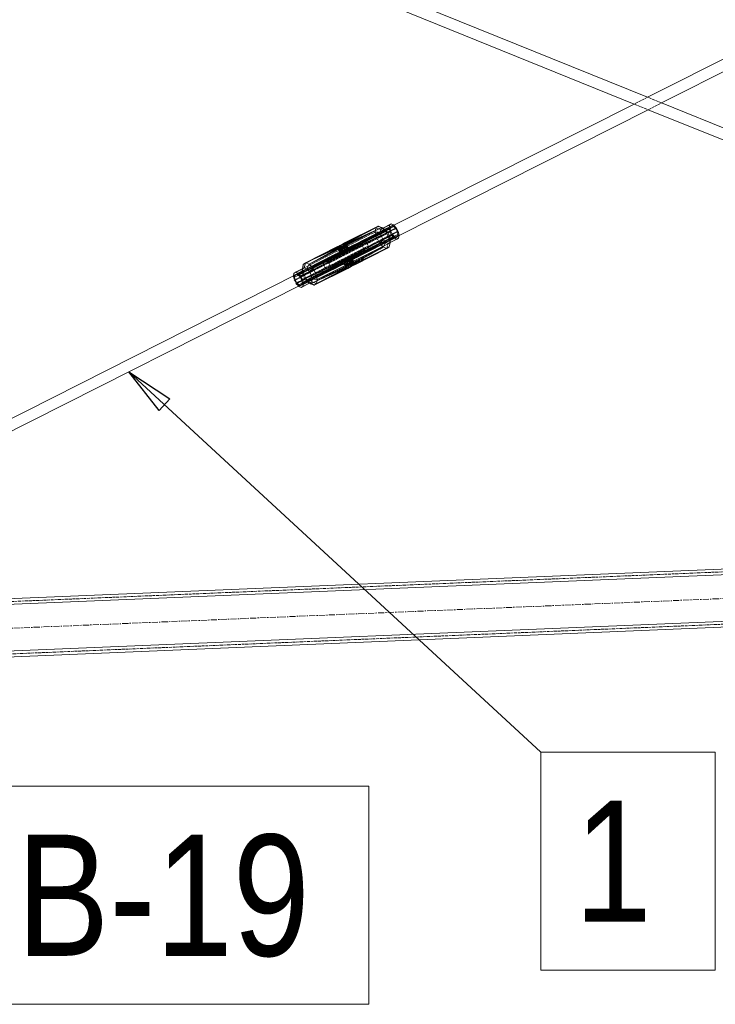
# Model space of a CAD drawing. Header units: millimetres. Extents: x -15129 to 9171, y -18789 to 5877.
# Tile 105 of 256: x -11436 to -10718, y -6762 to -5747. Entities that reach past the tile are written whole.
import ezdxf

# ---------------------------------------------------------------- set-up
doc = ezdxf.new("R2010")
doc.units = ezdxf.units.MM
doc.linetypes.add('ACAD_ISO02W100', pattern=[15, 12, -3])
doc.linetypes.add('CENTER', pattern=[50.8, 31.75, -6.35, 6.35, -6.35])
doc.layers.add('AS_Belki', color=145, linetype='Continuous')
doc.layers.add('AS_Czesci specjalne', color=31, linetype='Continuous')
doc.styles.add('Arial Narrow', font='ARIALN.TTF', dxfattribs={"height": 5})

msp = doc.modelspace()

# ---------------------------------------------------------------- linework, layer by layer
at = {"color": 0, "linetype": 'ByBlock', "lineweight": -2}
for p, q in [((-11292.4, -6150), (-11323.5, -6110)), ((-11323.5, -6110), (-11281.1, -6137.7)), ((-11292.4, -6150), (-11281.1, -6137.7))]:
    msp.add_line(p, q, dxfattribs=at)
at = {"color": 7, "lineweight": 13}
msp.add_line((-11323.5, -6110), (-10898.4, -6502.2), dxfattribs=at)
at = {"color": 5, "linetype": 'CENTER', "lineweight": 13, "ltscale": 0.2}
msp.add_line((-13035.8, -6440.8, 76020), (-9658.1, -6299.9, 38010), dxfattribs=at)
at = {"color": 7, "lineweight": 13}
for points in [[(-10898.4, -6727.2), (-10718.7, -6727.2), (-10718.7, -6502.2), (-10898.4, -6502.2), (-10898.4, -6727.2)], [(-11478.6, -6762.3), (-11076.1, -6762.3), (-11076.1, -6537.3), (-11478.6, -6537.3), (-11478.6, -6762.3)]]:
    msp.add_lwpolyline(points, dxfattribs=at)
at = {"layer": 'AS_Belki', "color": 145, "linetype": 'Continuous', "lineweight": 13, "ltscale": 0.25}
for p, q in [((-9985.5, -5421.5), (-10788.3, -5826.7)), ((-10773.9, -5832.6), (-9981.2, -5432.5)), ((-10788.3, -5826.7), (-11055.2, -5718.9)), ((-11059.6, -5729.8), (-10802.3, -5833.8)), ((-10802.3, -5833.8), (-11050, -5958.8)), ((-9950.7, -6165.2), (-10773.9, -5832.6)), ((-11044.7, -5969.3), (-10787.8, -5839.6)), ((-10787.8, -5839.6), (-9954, -6176.5)), ((-11150.3, -6009.4), (-11594, -6233.3)), ((-11589.7, -6244.3), (-11144.9, -6019.8)), ((-11816.5, -6359.4), (-9760.5, -6273.6)), ((-11822.2, -6365.6), (-9754.2, -6279.4)), ((-11820.2, -6413.6), (-9752.2, -6327.3)), ((-11814, -6419.3), (-9758, -6333.6))]:
    msp.add_line(p, q, dxfattribs=at)
at = {"layer": 'AS_Belki', "color": 84, "linetype": 'ACAD_ISO02W100', "lineweight": 13, "ltscale": 0.25}
for p, q in [((-10788.3, -5826.7), (-10802.3, -5833.8)), ((-10773.9, -5832.6), (-10788.3, -5826.7)), ((-10802.3, -5833.8), (-10787.8, -5839.6)), ((-10787.8, -5839.6), (-10773.9, -5832.6)), ((-11050, -5958.8), (-11081.6, -5974.7)), ((-11053.8, -5973.9), (-11044.7, -5969.3)), ((-11077.4, -5985.8), (-11053.8, -5973.9)), ((-11053.8, -5973.9), (-11053.8, -5973.9)), ((-11121.1, -5994.7), (-11150.3, -6009.4)), ((-11144.9, -6019.8), (-11116.9, -6005.7)), ((-11816.3, -6362.4), (-9760.4, -6276.6)), ((-11814.1, -6416.3), (-9758.1, -6330.6))]:
    msp.add_line(p, q, dxfattribs=at)
at = {"layer": 'AS_Belki', "color": 84, "linetype": 'ACAD_ISO02W100', "lineweight": 13, "ltscale": 0.25, "extrusion": (-0.789622, -0.398516, 0.466564)}
for centre in [(346.8, -5872, 11131.8), (346.8, -5892.6, 11171)]:
    msp.add_circle(centre, 6, dxfattribs=at)
at = {"layer": 'AS_Czesci specjalne', "color": 84, "linetype": 'ACAD_ISO02W100', "lineweight": 13, "ltscale": 0.25}
for p, q in [((-11102.5, -5977.9), (-11066.2, -5959.8)), ((-11097.6, -5982.3), (-11052.2, -5959.3)), ((-11053.5, -5960.2), (-11097.1, -5981.9)), ((-11097, -5985.1), (-11050.3, -5960.1)), ((-11097, -5982.3), (-11053.5, -5960.2)), ((-11096.8, -5982.7), (-11052.2, -5959.3)), ((-11050.3, -5960.1), (-11096.8, -5982.7)), ((-11096.6, -5983.8), (-11050.3, -5960.1)), ((-11073.6, -5970.7), (-11053.5, -5960.2)), ((-11068.7, -5961.5), (-11066.2, -5959.8)), ((-11062, -5962.1), (-11066.2, -5959.8)), ((-11063.7, -5963.2), (-11054.6, -5958.6)), ((-11052.2, -5959.3), (-11059.5, -5963)), ((-11054.6, -5958.6), (-11055.1, -5961.6)), ((-11052.9, -5957.5), (-11054.6, -5958.6)), ((-11053.9, -5962.4), (-11053.6, -5960.6)), ((-11053.6, -5960.6), (-11053.5, -5960.2)), ((-11053.5, -5960.2), (-11052.2, -5959.3)), ((-11052.2, -5959.3), (-11050.3, -5960.1)), ((-11050.3, -5960.1), (-11048.2, -5962.2)), ((-11152.6, -6012.3), (-11053.9, -5962.4)), ((-11146.9, -6012), (-11048.2, -5962.2)), ((-11146.6, -6012.6), (-11053.1, -5965.4)), ((-11145.3, -6015), (-11046.6, -5965.2)), ((-11051.6, -5968.4), (-11145.2, -6015.7)), ((-11045.9, -5968.2), (-11144.6, -6018)), ((-11144.4, -6003.6), (-11069.4, -5965.8)), ((-11143.7, -5999.3), (-11068.7, -5961.5)), ((-11068.7, -5961.5), (-11105.8, -5979.8)), ((-11068.7, -5961.5), (-11104.2, -5978.9)), ((-11103.2, -5986.5), (-11053.9, -5962.4)), ((-11068.7, -5961.5), (-11102.5, -5977.9)), ((-11102.4, -5986), (-11053.9, -5962.4)), ((-11053.9, -5962.4), (-11101.6, -5985.3)), ((-11100.3, -5994.1), (-11051.6, -5968.4)), ((-11099.4, -5993.8), (-11051.6, -5968.4)), ((-11098.4, -5993.7), (-11051.6, -5968.4)), ((-11049.5, -5970.5), (-11098.4, -5993.7)), ((-11098.2, -5986.3), (-11048.2, -5962.2)), ((-11097.5, -5985.8), (-11048.2, -5962.2)), ((-11059.5, -5963), (-11097.1, -5981.9)), ((-11048.2, -5962.2), (-11097, -5985.1)), ((-11096.3, -5993.9), (-11049.5, -5970.5)), ((-11045.9, -5968.2), (-11095.3, -5993.9)), ((-11094.5, -5993.6), (-11045.9, -5968.2)), ((-11094.4, -5994.1), (-11049.5, -5970.5)), ((-11093.8, -5993.5), (-11045.9, -5968.2)), ((-11046.3, -5970.4), (-11093.8, -5993.5)), ((-11046.3, -5970.4), (-11092.8, -5993.7)), ((-11092.4, -5994), (-11046.3, -5970.4)), ((-11081.9, -5975), (-11073.6, -5970.7)), ((-11069.4, -5965.8), (-11068.7, -5961.5)), ((-11068, -5971.5), (-11069.4, -5965.8)), ((-11069.4, -5965.8), (-11064.2, -5966.1)), ((-11063.7, -5963.2), (-11068.7, -5961.5)), ((-11068, -5971.5), (-11063.2, -5970.1)), ((-11064.2, -5966.1), (-11055.1, -5961.6)), ((-11063.7, -5963.2), (-11064.2, -5966.1)), ((-11063.2, -5970.1), (-11064.2, -5966.1)), ((-11062, -5962.1), (-11063.7, -5963.2)), ((-11063.2, -5970.1), (-11054.1, -5965.5)), ((-11061.1, -5973.9), (-11063.2, -5970.1)), ((-11061.5, -5961.8), (-11062, -5962.1)), ((-11062, -5962.1), (-11059.5, -5963.1)), ((-11061.1, -5973.9), (-11052.1, -5969.4)), ((-11059.5, -5963), (-11059.5, -5963)), ((-11055.1, -5961.6), (-11054.1, -5965.5)), ((-11054.1, -5965.5), (-11052.1, -5969.4)), ((-11053.1, -5965.4), (-11053.9, -5962.4)), ((-11051.6, -5968.4), (-11053.1, -5965.4)), ((-11052.1, -5969.4), (-11049.4, -5972.1)), ((-11049.5, -5970.5), (-11051.6, -5968.4)), ((-11048.2, -5971), (-11049.5, -5970.5)), ((-11048.2, -5962.2), (-11046.6, -5965.2)), ((-11047.6, -5971.3), (-11048.2, -5971)), ((-11046.3, -5970.4), (-11047.6, -5971.3)), ((-11046.6, -5965.2), (-11045.9, -5968.2)), ((-11045.9, -5968.2), (-11046.3, -5970.4)), ((-11143.7, -5999.3), (-11105.8, -5979.8)), ((-11107.2, -5980.4), (-11143.7, -5999.3)), ((-11108.1, -5980.7), (-11143.7, -5999.3)), ((-11143, -6009.4), (-11068, -5971.5)), ((-11141.2, -5997.7), (-11108.1, -5980.7)), ((-11140, -6015.1), (-11064.9, -5977.2)), ((-11108.2, -5980.8), (-11106.1, -5986.4)), ((-11105.5, -5986.2), (-11108.2, -5980.8)), ((-11108, -5980.8), (-11106.1, -5986.4)), ((-11105.7, -5986.7), (-11108, -5980.8)), ((-11105.5, -5986.2), (-11107.6, -5980.7)), ((-11107.1, -5980.7), (-11105.7, -5986.7)), ((-11104.7, -5986.9), (-11107.1, -5980.7)), ((-11107, -5980.7), (-11104, -5986.8)), ((-11106.3, -5980.7), (-11105.5, -5986.2)), ((-11104.1, -5986.3), (-11106.3, -5980.7)), ((-11104, -5986.8), (-11105.6, -5980.6)), ((-11103.2, -5986.5), (-11105.5, -5980.6)), ((-11105.4, -5980.6), (-11102.4, -5986)), ((-11104.1, -5986.3), (-11104.5, -5980.6)), ((-11102.1, -5986.6), (-11104.5, -5980.6)), ((-11103.8, -5980.4), (-11102.4, -5986)), ((-11101.6, -5985.3), (-11103.6, -5980.4)), ((-11100.2, -5983.9), (-11103, -5980.3)), ((-11102.6, -5980.2), (-11102.1, -5986.6)), ((-11100.1, -5986.7), (-11102.6, -5980.2)), ((-11099.1, -5986.6), (-11102.6, -5980.2)), ((-11101.7, -5979.9), (-11100.2, -5983.9)), ((-11101.6, -5985.3), (-11081.9, -5975)), ((-11098.8, -5982.7), (-11101.1, -5979.7)), ((-11100.8, -5979.6), (-11099.1, -5986.6)), ((-11100.8, -5979.6), (-11098.2, -5986.3)), ((-11097.5, -5985.8), (-11100.8, -5979.6)), ((-11100.2, -5979.2), (-11098.8, -5982.7)), ((-11097.6, -5982.3), (-11099.8, -5978.9)), ((-11099.5, -5978.7), (-11097.5, -5985.8)), ((-11099.5, -5978.7), (-11097, -5985.1)), ((-11096.6, -5983.8), (-11099.5, -5978.7)), ((-11097.6, -5982.3), (-11099.2, -5978.2)), ((-11099, -5977), (-11097.6, -5982.3)), ((-11096.8, -5982.7), (-11099, -5977)), ((-11098.9, -5977.7), (-11096.6, -5983.8)), ((-11096.8, -5982.7), (-11098.9, -5977.7)), ((-11053.9, -5974.3), (-11094.4, -5994.1)), ((-11093, -5994.2), (-11053.9, -5974.5)), ((-11092.4, -5994), (-11053.9, -5974.5)), ((-11064.9, -5977.2), (-11068, -5971.5)), ((-11064.9, -5977.2), (-11061.1, -5973.9)), ((-11061, -5981.3), (-11064.9, -5977.2)), ((-11058.5, -5976.7), (-11061.1, -5973.9)), ((-11061, -5981.3), (-11058.5, -5976.7)), ((-11058.5, -5976.7), (-11049.4, -5972.1)), ((-11056, -5977.7), (-11058.5, -5976.7)), ((-11057.3, -5982.7), (-11056, -5977.7)), ((-11054.2, -5976.6), (-11056, -5977.7)), ((-11056, -5977.7), (-11054.1, -5976.7)), ((-11054.8, -5981.1), (-11054.2, -5976.6)), ((-11053.8, -5973.6), (-11054.2, -5976.6)), ((-11054.1, -5976.5), (-11054.2, -5976.6)), ((-11053.9, -5974.4), (-11047.6, -5971.3)), ((-11053.9, -5974.5), (-11047.6, -5971.3)), ((-11053.8, -5974.3), (-11053.9, -5974.3)), ((-11053.9, -5974.5), (-11053.9, -5974.4)), ((-11053.9, -5974.5), (-11053.9, -5974.5)), ((-11047.6, -5971.3), (-11053.8, -5974.3)), ((-11049.4, -5972.1), (-11046.9, -5973.1)), ((-11152.6, -6012.3), (-11103.2, -5986.5)), ((-11150.9, -6009.2), (-11105.5, -5986.2)), ((-11150.9, -6009.2), (-11104.1, -5986.3)), ((-11106.1, -5986.4), (-11150.9, -6009.2)), ((-11106.1, -5986.4), (-11150.7, -6009.2)), ((-11105.7, -5986.7), (-11150.7, -6009.2)), ((-11150.6, -6009.3), (-11104.7, -5986.9)), ((-11104.1, -5986.3), (-11149, -6009.9)), ((-11149, -6009.9), (-11102.1, -5986.6)), ((-11149, -6009.9), (-11100.1, -5986.7)), ((-11148.7, -6010.2), (-11104, -5986.8)), ((-11104.7, -5986.9), (-11148.7, -6010.2)), ((-11146.9, -6012), (-11098.2, -5986.3)), ((-11099.1, -5986.6), (-11146.9, -6012)), ((-11100.1, -5986.7), (-11146.9, -6012)), ((-11061, -5981.3), (-11136, -6019.2)), ((-11106.1, -5986.4), (-11105.5, -5986.2)), ((-11106.1, -5986.4), (-11105.7, -5986.7)), ((-11105.7, -5986.7), (-11104.7, -5986.9)), ((-11105.5, -5986.2), (-11104.1, -5986.3)), ((-11104.7, -5986.9), (-11104, -5986.8)), ((-11104.1, -5986.3), (-11102.1, -5986.6)), ((-11104, -5986.8), (-11103.2, -5986.5)), ((-11103.2, -5986.5), (-11102.4, -5986)), ((-11102.4, -5986), (-11101.6, -5985.3)), ((-11102.1, -5986.6), (-11100.1, -5986.7)), ((-11100.2, -5983.9), (-11101.6, -5985.3)), ((-11100.2, -5983.9), (-11097.3, -5982.4)), ((-11098.8, -5982.7), (-11100.2, -5983.9)), ((-11100.1, -5986.7), (-11099.1, -5986.6)), ((-11099.1, -5986.6), (-11098.2, -5986.3)), ((-11097.1, -5981.9), (-11098.8, -5982.7)), ((-11097.1, -5981.9), (-11098.8, -5982.7)), ((-11098.8, -5982.7), (-11097.6, -5982.3)), ((-11098.2, -5986.3), (-11097.5, -5985.8)), ((-11097.7, -6000.8), (-11061, -5981.3)), ((-11097.6, -5982.3), (-11096.8, -5982.7)), ((-11097, -5985.1), (-11097.5, -5985.8)), ((-11097.3, -5982.4), (-11097, -5982.3)), ((-11097, -5985.1), (-11096.6, -5983.8)), ((-11096.8, -5982.7), (-11096.6, -5983.8)), ((-11095.9, -6000.2), (-11061, -5981.3)), ((-11094, -5999.9), (-11061, -5981.3)), ((-11057.3, -5982.7), (-11094, -5999.9)), ((-11057.3, -5982.7), (-11092.2, -5999.7)), ((-11090.9, -5999.7), (-11057.3, -5982.7)), ((-11057.3, -5982.7), (-11061, -5981.3)), ((-11100.3, -5994.1), (-11150.3, -6018.2)), ((-11101, -5994.6), (-11150.3, -6018.2)), ((-11101.5, -5995.3), (-11150.3, -6018.2)), ((-11101.5, -5995.3), (-11148.2, -6020.4)), ((-11148.2, -6020.4), (-11101.7, -5997.8)), ((-11146.3, -6021.1), (-11099.7, -5997.7)), ((-11146.3, -6021.1), (-11101.7, -5997.8)), ((-11146.3, -6021.1), (-11100.9, -5998.2)), ((-11145, -6020.2), (-11096.8, -5995.1)), ((-11098.3, -5996.5), (-11145, -6020.2)), ((-11099.7, -5997.7), (-11145, -6020.2)), ((-11095.3, -5993.9), (-11144.6, -6018)), ((-11096.1, -5994.4), (-11144.6, -6018)), ((-11096.8, -5995.1), (-11144.6, -6018)), ((-11097.7, -6000.8), (-11136, -6019.2)), ((-11115.4, -6003.6), (-11101.9, -5996.7)), ((-11101.9, -5996.7), (-11101.5, -5995.3)), ((-11101.7, -5997.8), (-11101.9, -5996.7)), ((-11101.4, -5997.9), (-11101.9, -5996.7)), ((-11101.9, -5996.7), (-11101.1, -5998.1)), ((-11101.7, -5997.8), (-11101.4, -5998.5)), ((-11101.7, -5997.8), (-11101.3, -5998.5)), ((-11100.9, -5998.2), (-11101.7, -5997.8)), ((-11101, -5994.6), (-11101.5, -5995.3)), ((-11100.4, -5998), (-11101.5, -5995.3)), ((-11101.2, -5998.4), (-11101.4, -5997.9)), ((-11101.4, -5998.5), (-11099.5, -6003.4)), ((-11101.3, -5998.5), (-11099.6, -6002.7)), ((-11099.6, -6002.7), (-11101.2, -5998.4)), ((-11101.1, -5998.1), (-11100.9, -5998.3)), ((-11100.3, -5994.1), (-11101, -5994.6)), ((-11100.1, -5997.8), (-11101, -5994.6)), ((-11097.7, -6000.8), (-11101, -5994.6)), ((-11099.7, -5997.7), (-11100.9, -5998.2)), ((-11099.5, -6003.4), (-11100.9, -5998.2)), ((-11098.8, -6003.7), (-11100.9, -5998.2)), ((-11100.9, -5998.2), (-11097.5, -6003.3)), ((-11100.9, -5998.3), (-11099, -6001.7)), ((-11099, -6001.7), (-11100.4, -5998)), ((-11100.4, -5998), (-11100.4, -5998)), ((-11099.4, -5993.8), (-11100.3, -5994.1)), ((-11097.7, -6000.8), (-11100.3, -5994.1)), ((-11100, -5997.9), (-11100.1, -5997.8)), ((-11099, -6001.7), (-11100, -5997.9)), ((-11099.7, -5997.7), (-11098.3, -5996.5)), ((-11097.5, -6003.3), (-11099.7, -5997.7)), ((-11096, -6002.5), (-11099.7, -5997.7)), ((-11098.4, -5993.7), (-11099.4, -5993.8)), ((-11097.7, -6000.8), (-11099.4, -5993.8)), ((-11095.9, -6000.2), (-11099.4, -5993.8)), ((-11099, -6001.7), (-11097.7, -6000.8)), ((-11095.9, -6000.2), (-11098.4, -5993.7)), ((-11096.3, -5993.9), (-11098.4, -5993.7)), ((-11098.3, -5996.5), (-11096.8, -5995.1)), ((-11096, -6002.5), (-11098.3, -5996.5)), ((-11098.3, -5996.5), (-11094.3, -6001.5)), ((-11097.7, -6000.8), (-11095.9, -6000.2)), ((-11096.8, -5995.1), (-11096.1, -5994.4)), ((-11094.3, -6001.5), (-11096.8, -5995.1)), ((-11095.9, -6000.2), (-11096.3, -5993.9)), ((-11096.3, -5993.9), (-11094, -5999.9)), ((-11094.4, -5994.1), (-11096.3, -5993.9)), ((-11096.1, -5994.4), (-11095.3, -5993.9)), ((-11094.3, -6001.5), (-11096.1, -5994.4)), ((-11096.1, -5994.4), (-11092.7, -6000.6)), ((-11095.9, -6000.2), (-11094, -5999.9)), ((-11095.3, -5993.9), (-11094.5, -5993.6)), ((-11095.3, -5993.9), (-11092.7, -6000.6)), ((-11094.5, -5993.6), (-11093.8, -5993.5)), ((-11092.7, -6000.6), (-11094.5, -5993.6)), ((-11094.5, -5993.6), (-11091.3, -6000)), ((-11094, -5999.9), (-11094.4, -5994.1)), ((-11094.4, -5994.1), (-11092.2, -5999.7)), ((-11093, -5994.2), (-11094.4, -5994.1)), ((-11094, -5999.9), (-11092.2, -5999.7)), ((-11091.3, -6000), (-11093.8, -5993.5)), ((-11093.8, -5993.5), (-11092.8, -5993.7)), ((-11093, -5994.2), (-11092.4, -5994)), ((-11092.2, -5999.7), (-11093, -5994.2)), ((-11090.9, -5999.7), (-11093, -5994.2)), ((-11093, -5994.2), (-11090.3, -5999.7)), ((-11091.3, -6000), (-11092.8, -5993.7)), ((-11092.8, -5993.7), (-11090.4, -5999.7)), ((-11092.8, -5993.7), (-11092.4, -5994)), ((-11090.4, -5999.7), (-11092.4, -5994)), ((-11090.3, -5999.7), (-11092.4, -5994)), ((-11092.2, -5999.7), (-11090.9, -5999.7)), ((-11090.9, -5999.7), (-11090.3, -5999.7)), ((-11144.7, -6006.8), (-11153.8, -6011.4)), ((-11153.8, -6011.1), (-11153.8, -6011.4)), ((-11153.8, -6011.4), (-11152.8, -6015.3)), ((-11144.2, -6003.9), (-11153.3, -6008.5)), ((-11152.8, -6015.3), (-11143.8, -6010.7)), ((-11152.6, -6012.3), (-11148.7, -6010.2)), ((-11148.7, -6010.2), (-11152.6, -6012.3)), ((-11152.3, -6010.4), (-11152.6, -6012.3)), ((-11144.7, -6018.6), (-11115.4, -6003.6)), ((-11144.6, -6006), (-11144.7, -6006.6)), ((-11144.7, -6006.8), (-11144.6, -6006.6)), ((-11144.7, -6006.6), (-11144.7, -6006.8)), ((-11144.7, -6006.8), (-11143.8, -6010.7)), ((-11144.4, -6003.7), (-11144.6, -6006)), ((-11144.6, -6005.9), (-11144.2, -6003.9)), ((-11144.6, -6006.6), (-11144.6, -6005.9)), ((-11143, -6009.4), (-11144.4, -6003.6)), ((-11144.2, -6003.9), (-11142.5, -6002.8)), ((-11144.2, -6003.9), (-11144.2, -6003.6)), ((-11143.8, -6010.7), (-11143, -6009.4)), ((-11141.7, -6014.6), (-11143.8, -6010.7)), ((-11140, -6015.1), (-11143, -6009.4)), ((-11099, -6001.7), (-11136, -6019.2)), ((-11136, -6019.2), (-11099.6, -6002.7)), ((-11099.6, -6002.7), (-11132.3, -6020.6)), ((-11132.3, -6020.6), (-11099.5, -6003.4)), ((-11132.3, -6020.6), (-11098.8, -6003.7)), ((-11099.6, -6002.7), (-11099, -6001.7)), ((-11099.5, -6003.4), (-11099.6, -6002.7)), ((-11099.5, -6003.4), (-11098.8, -6003.7)), ((-11098.8, -6003.7), (-11097.5, -6003.3)), ((-11152.8, -6015.3), (-11150.8, -6019.2)), ((-11151.8, -6015.3), (-11152.6, -6012.3)), ((-11151.8, -6015.3), (-11146.6, -6012.6)), ((-11150.3, -6018.2), (-11151.8, -6015.3)), ((-11150.8, -6019.2), (-11141.7, -6014.6)), ((-11150.8, -6019.2), (-11148.4, -6021.6)), ((-11145.2, -6015.7), (-11150.3, -6018.2)), ((-11148.2, -6020.4), (-11150.3, -6018.2)), ((-11148.2, -6020.4), (-11144.7, -6018.6)), ((-11146.9, -6020.8), (-11148.2, -6020.4)), ((-11148.1, -6022), (-11139, -6017.4)), ((-11139, -6017.4), (-11141.7, -6014.6)), ((-11141.7, -6014.6), (-11140, -6015.1)), ((-11136, -6019.2), (-11140, -6015.1)), ((-11139, -6017.4), (-11139, -6017.4)), ((-11139, -6017.4), (-11137, -6018.6)), ((-11138.9, -6017.4), (-11139, -6017.4)), ((-11136.5, -6018.3), (-11138.9, -6017.4))]:
    msp.add_line(p, q, dxfattribs=at)
at = {"layer": 'AS_Czesci specjalne', "color": 145, "linetype": 'Continuous', "lineweight": 13, "ltscale": 0.25}
for p, q in [((-11066.2, -5959.8), (-11100.9, -5977.1)), ((-11099.7, -5976.8), (-11066.2, -5959.8)), ((-11099, -5977), (-11066.2, -5959.8)), ((-11098.9, -5977.7), (-11066.2, -5959.8)), ((-11062.4, -5961.2), (-11066.2, -5959.8)), ((-11052.9, -5957.5), (-11061.5, -5961.8)), ((-11059.5, -5963.1), (-11050.4, -5958.5)), ((-11050.4, -5958.5), (-11052.9, -5957.5)), ((-11047.7, -5961.3), (-11050.4, -5958.5)), ((-11137.5, -5999.1), (-11062.4, -5961.2)), ((-11133.5, -6003.2), (-11058.5, -5965.3)), ((-11130.5, -6008.9), (-11055.5, -5971)), ((-11100.8, -5979.6), (-11062.4, -5961.2)), ((-11099.5, -5978.7), (-11062.4, -5961.2)), ((-11062.4, -5961.2), (-11098.9, -5977.7)), ((-11058.5, -5965.3), (-11062.4, -5961.2)), ((-11059.5, -5963.1), (-11062.4, -5961.2)), ((-11059.5, -5963.1), (-11056.8, -5965.8)), ((-11055.5, -5971), (-11058.5, -5965.3)), ((-11058.5, -5965.3), (-11056.8, -5965.8)), ((-11056.8, -5965.8), (-11047.7, -5961.3)), ((-11056.8, -5965.8), (-11054.7, -5969.7)), ((-11055.5, -5971), (-11054.7, -5969.7)), ((-11054.1, -5976.8), (-11055.5, -5971)), ((-11054.7, -5969.7), (-11045.6, -5965.1)), ((-11054.7, -5969.7), (-11053.8, -5973.6)), ((-11053.8, -5973.6), (-11044.7, -5969.1)), ((-11045.6, -5965.1), (-11047.7, -5961.3)), ((-11044.7, -5969.1), (-11045.6, -5965.1)), ((-11045.2, -5972), (-11044.7, -5969.1)), ((-11141.2, -5997.7), (-11104.5, -5980.6)), ((-11141.2, -5997.7), (-11106.3, -5980.7)), ((-11141.2, -5997.7), (-11107.6, -5980.7)), ((-11108.2, -5980.8), (-11141.2, -5997.7)), ((-11137.5, -5999.1), (-11100.8, -5979.6)), ((-11137.5, -5999.1), (-11102.6, -5980.2)), ((-11137.5, -5999.1), (-11104.5, -5980.6)), ((-11054.8, -5981.1), (-11129.8, -6018.9)), ((-11129.1, -6014.6), (-11054.1, -5976.8)), ((-11107.6, -5980.7), (-11108.2, -5980.8)), ((-11108.1, -5980.7), (-11108.2, -5980.8)), ((-11107.2, -5980.4), (-11108.1, -5980.7)), ((-11108.1, -5980.7), (-11108, -5980.8)), ((-11108, -5980.8), (-11108.1, -5980.7)), ((-11106.3, -5980.7), (-11107.6, -5980.7)), ((-11105.8, -5979.8), (-11107.2, -5980.4)), ((-11107.2, -5980.4), (-11107.1, -5980.7)), ((-11107.1, -5980.7), (-11107.2, -5980.4)), ((-11107.2, -5980.4), (-11107, -5980.7)), ((-11104.5, -5980.6), (-11106.3, -5980.7)), ((-11104.2, -5978.9), (-11105.8, -5979.8)), ((-11105.6, -5980.6), (-11105.8, -5979.8)), ((-11105.8, -5979.8), (-11105.5, -5980.6)), ((-11105.8, -5979.8), (-11105.4, -5980.6)), ((-11102.6, -5980.2), (-11104.5, -5980.6)), ((-11102.5, -5977.9), (-11104.2, -5978.9)), ((-11104.2, -5978.9), (-11103.8, -5980.4)), ((-11103.6, -5980.4), (-11104.2, -5978.9)), ((-11103, -5980.3), (-11104.2, -5978.9)), ((-11100.8, -5979.6), (-11102.6, -5980.2)), ((-11100.9, -5977.1), (-11102.5, -5977.9)), ((-11102.5, -5977.9), (-11101.7, -5979.9)), ((-11101.1, -5979.7), (-11102.5, -5977.9)), ((-11099.7, -5976.8), (-11100.9, -5977.1)), ((-11100.9, -5977.1), (-11100.2, -5979.2)), ((-11099.8, -5978.9), (-11100.9, -5977.1)), ((-11099.5, -5978.7), (-11100.8, -5979.6)), ((-11099.2, -5978.2), (-11099.7, -5976.8)), ((-11099, -5977), (-11099.7, -5976.8)), ((-11098.9, -5977.7), (-11099.5, -5978.7)), ((-11099, -5977), (-11098.9, -5977.7)), ((-11054.8, -5981.1), (-11092.7, -6000.6)), ((-11091.3, -6000), (-11054.8, -5981.1)), ((-11090.4, -5999.7), (-11054.8, -5981.1)), ((-11057.3, -5982.7), (-11054.8, -5981.1)), ((-11054.8, -5981.1), (-11054.1, -5976.8)), ((-11045.2, -5972), (-11054.1, -5976.5)), ((-11054.1, -5976.7), (-11046.9, -5973.1)), ((-11054.1, -5976.8), (-11053.8, -5973.6)), ((-11046.9, -5973.1), (-11045.2, -5972)), ((-11057.3, -5982.7), (-11090.4, -5999.7)), ((-11090.3, -5999.7), (-11057.3, -5982.7)), ((-11143.7, -5999.3), (-11144.4, -6003.6)), ((-11144.2, -6003.6), (-11143.7, -5999.3)), ((-11141.2, -5997.7), (-11143.7, -5999.3)), ((-11142.5, -6002.8), (-11141.2, -5997.7)), ((-11141.2, -5997.7), (-11137.5, -5999.1)), ((-11140, -6003.7), (-11137.5, -5999.1)), ((-11133.5, -6003.2), (-11137.5, -5999.1)), ((-11092.7, -6000.6), (-11129.8, -6018.9)), ((-11094.3, -6001.5), (-11129.8, -6018.9)), ((-11096, -6002.5), (-11094.3, -6001.5)), ((-11094.3, -6001.5), (-11092.7, -6000.6)), ((-11092.7, -6000.6), (-11091.3, -6000)), ((-11091.3, -6000), (-11090.4, -5999.7)), ((-11090.4, -5999.7), (-11090.3, -5999.7)), ((-11153.3, -6008.5), (-11153.8, -6011.1)), ((-11151.6, -6007.3), (-11153.3, -6008.5)), ((-11152.2, -6010), (-11152.3, -6010.4)), ((-11150.7, -6009.2), (-11152.2, -6010)), ((-11150.7, -6009.2), (-11152.2, -6010)), ((-11152.2, -6010), (-11150.9, -6009.2)), ((-11152.2, -6010), (-11150.6, -6009.3)), ((-11142.5, -6002.8), (-11151.6, -6007.3)), ((-11149.1, -6008.3), (-11151.6, -6007.3)), ((-11150.9, -6009.2), (-11149, -6009.9)), ((-11149.1, -6008.3), (-11140, -6003.7)), ((-11146.4, -6011.1), (-11149.1, -6008.3)), ((-11149, -6009.9), (-11146.9, -6012)), ((-11146.4, -6011.1), (-11137.3, -6006.5)), ((-11144.3, -6014.9), (-11146.4, -6011.1)), ((-11144.4, -6003.6), (-11144.4, -6003.7)), ((-11144.3, -6014.9), (-11135.3, -6010.4)), ((-11140, -6003.7), (-11142.5, -6002.8)), ((-11137.3, -6006.5), (-11140, -6003.7)), ((-11137.3, -6006.5), (-11133.5, -6003.2)), ((-11135.3, -6010.4), (-11137.3, -6006.5)), ((-11135.3, -6010.4), (-11130.5, -6008.9)), ((-11134.3, -6014.3), (-11135.3, -6010.4)), ((-11130.5, -6008.9), (-11133.5, -6003.2)), ((-11096, -6002.5), (-11132.3, -6020.6)), ((-11132.3, -6020.6), (-11097.5, -6003.3)), ((-11129.1, -6014.6), (-11130.5, -6008.9)), ((-11096, -6002.5), (-11129.8, -6018.9)), ((-11097.5, -6003.3), (-11096, -6002.5)), ((-11148.4, -6021.6), (-11148.1, -6022)), ((-11146.9, -6012), (-11145.3, -6015)), ((-11146.3, -6021.1), (-11146.9, -6020.8)), ((-11145, -6020.2), (-11146.3, -6021.1)), ((-11145.6, -6022.9), (-11136.5, -6018.3)), ((-11145.6, -6022.9), (-11143.9, -6021.8)), ((-11145.3, -6015), (-11144.6, -6018)), ((-11144.6, -6018), (-11145, -6020.2)), ((-11143.4, -6018.9), (-11144.3, -6014.9)), ((-11134.8, -6017.2), (-11143.9, -6021.8)), ((-11143.9, -6021.8), (-11143.4, -6018.9)), ((-11143.4, -6018.9), (-11134.3, -6014.3)), ((-11137, -6018.6), (-11136, -6019.2)), ((-11136.5, -6018.3), (-11134.8, -6017.2)), ((-11132.3, -6020.6), (-11136.5, -6018.3)), ((-11136, -6019.2), (-11132.3, -6020.6)), ((-11134.8, -6017.2), (-11134.3, -6014.3)), ((-11129.8, -6018.9), (-11134.8, -6017.2)), ((-11134.3, -6014.3), (-11129.1, -6014.6)), ((-11132.3, -6020.6), (-11129.8, -6018.9)), ((-11129.8, -6018.9), (-11129.1, -6014.6)), ((-11148.1, -6022), (-11145.6, -6022.9))]:
    msp.add_line(p, q, dxfattribs=at)

# ---------------------------------------------------------------- texts
at = {"color": 7, "lineweight": 13, "style": 'Arial Narrow'}
for s, p in [('1', (-10863.7, -6677.2)), ('B-19', (-11439.2, -6712.3))]:
    msp.add_text(s, height=125, dxfattribs=at).set_placement(p)

doc.saveas('drawing.dxf')
